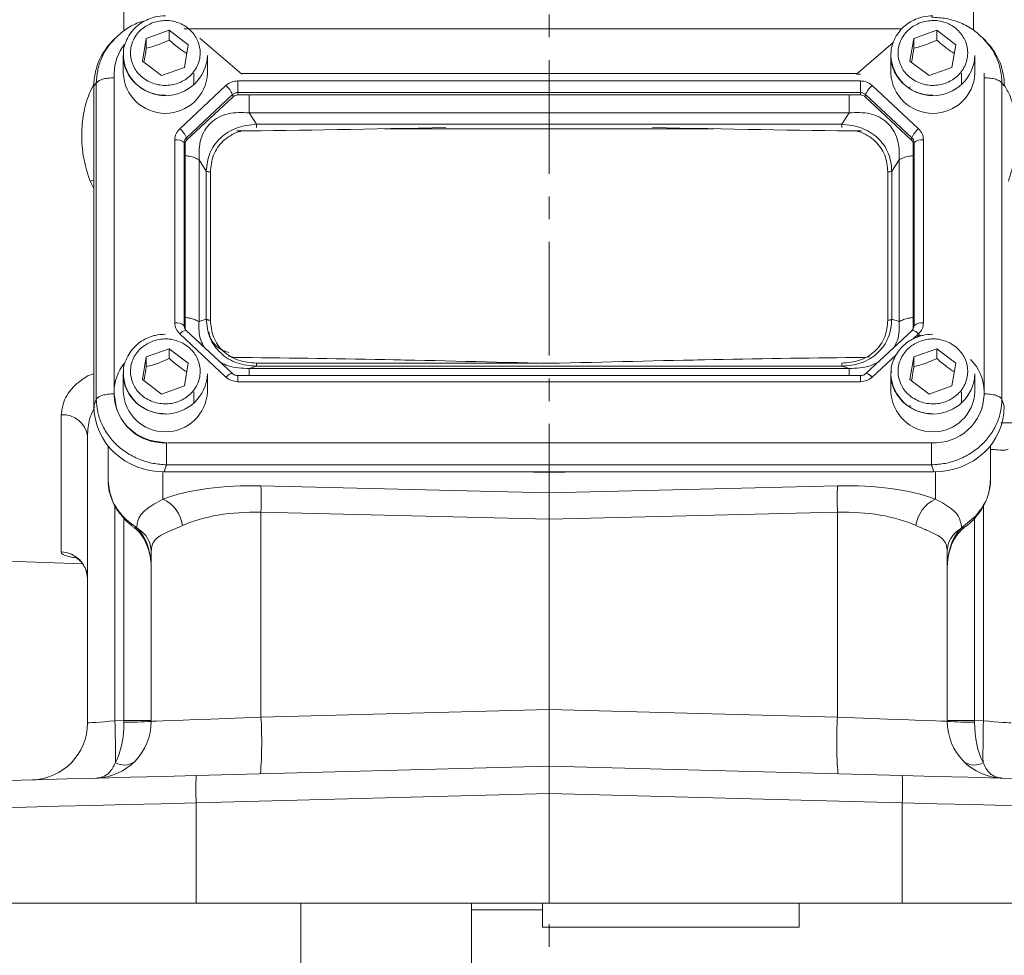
# Model space of a CAD drawing. Header units: inches. Extents: x 0.3 to 33.9, y 0.2 to 21.6.
# Tile 10 of 24: x 21 to 25.3, y 4.8 to 8.9. Entities that reach past the tile are written whole.
import ezdxf

# ---------------------------------------------------------------- set-up
doc = ezdxf.new("R2010")
doc.units = ezdxf.units.IN
doc.header["$MEASUREMENT"] = 0
doc.linetypes.add('CENTERX2', pattern=[0.8, 0.5, -0.1, 0.1, -0.1])
doc.layers.add('SLD-0', color=7, linetype='Continuous', lineweight=15)
doc.styles.add('SLDTEXTSTYLE0', font='TXT', dxfattribs={"width": 0.75})
doc.dimstyles.new('SLDDIMSTYLE0', dxfattribs={"dimtxt": 0.25, "dimasz": 0.13, "dimexe": 0, "dimexo": 0.0625, "dimgap": 0.0625, "dimtad": 0, "dimtih": 1, "dimtoh": 1, "dimrnd": 1e-09, "dimzin": 12, "dimdsep": 46, "dimtxsty": 'SLDTEXTSTYLE0', "dimsah": 1, "dimcen": 0.09, "dimadec": 0, "dimazin": 3, "dimtfac": 1, "dimtofl": 0, "dimtmove": 0, "dimatfit": 3, "dimfxl": 1, "dimfrac": 2, "dimtolj": 1, "dimtzin": 12, "dimarcsym": 0})

# ---------------------------------------------------------------- blocks, each defined once
blk = doc.blocks.new('_D_11')
at = {"layer": 'SLD-0'}
for p, q in [((23.369, 12.6045), (30.951, 12.6045)), ((30.826, 12.6045), (30.826, 9.2256)), ((30.3469, 8.8515), (30.2962, 8.8515)), ((30.2962, 8.8515), (30.2962, 8.4547)), ((31.3051, 8.8515), (31.3559, 8.8515)), ((31.3559, 8.8515), (31.3559, 8.4547)), ((30.2962, 8.4547), (30.3469, 8.4547)), ((31.3559, 8.4547), (31.3051, 8.4547)), ((30.826, 5.0249), (30.826, 8.4039)), ((26.866, 5.0249), (30.951, 5.0249))]:
    blk.add_line(p, q, dxfattribs=at)
for points in [[(30.826, 12.6045), (30.806, 12.4745), (30.846, 12.4745)], [(30.826, 5.0249), (30.846, 5.1549), (30.806, 5.1549)]]:
    blk.add_solid(points, dxfattribs=at)
at = {"layer": 'SLD-0', "char_height": 0.25, "attachment_point": 1, "style": 'SLDTEXTSTYLE0'}
for s, insert in [('7.58', (30.4012, 9.2246, -2.4475)), ('192.5', (30.4104, 8.7769, -2.4475))]:
    blk.add_mtext(s, dxfattribs=dict(at, insert=insert))

msp = doc.modelspace()

# ---------------------------------------------------------------- linework, layer by layer
at = {"color": 8, "linetype": 'Continuous', "lineweight": 15}
for p, q in [((25.1848, 10.3555), (25.1848, 8.8633)), ((21.4483, 8.8598), (21.4483, 10.1421)), ((24.8694, 8.8693), (21.7131, 8.8693)), ((21.4061, 8.651), (21.4061, 7.2817)), ((25.2308, 7.2817), (25.2308, 8.651)), ((24.0428, 8.4291), (22.5951, 8.4291)), ((21.3, 8.1995), (21.317, 8.2038)), ((21.317, 8.1665), (21.3, 8.1995)), ((24.9194, 7.5058), (24.9428, 7.5275)), ((24.9354, 7.5126), (24.9471, 7.5235)), ((24.7395, 7.3378), (24.8438, 7.4352)), ((22.0319, 7.399), (23.2697, 7.399)), ((23.2768, 7.399), (23.3611, 7.399)), ((21.9498, 7.3445), (21.9498, 7.3175)), ((24.6872, 7.3175), (24.6872, 7.3444)), ((21.6202, 6.9212), (21.6202, 6.8014)), ((23.319, 6.9183), (23.1805, 6.9211)), ((23.4574, 6.9211), (23.319, 6.9183)), ((25.0177, 6.8014), (25.0177, 6.9212)), ((21.4096, 6.7715), (21.4096, 5.8261)), ((25.2283, 5.8261), (25.2283, 6.7721)), ((21.4483, 5.8271), (21.4483, 6.7168)), ((25.1896, 6.7172), (25.1896, 5.8271))]:
    msp.add_line(p, q, dxfattribs=at)
at = {"color": 7, "linetype": 'Continuous', "lineweight": 15}
for p, q in [((21.547, 8.8268), (21.6479, 8.8629)), ((21.6479, 8.8629), (21.7318, 8.7995)), ((21.6479, 8.8629), (21.6479, 8.8199)), ((24.922, 8.8268), (25.0229, 8.8629)), ((25.0229, 8.8629), (25.1068, 8.7995)), ((25.0229, 8.8629), (25.0229, 8.8199)), ((21.4016, 8.8193), (21.3902, 8.8067)), ((21.4079, 8.8242), (21.4027, 8.8183)), ((21.5301, 8.7272), (21.547, 8.8268)), ((21.547, 8.7838), (21.547, 8.8268)), ((21.7318, 8.7995), (21.7149, 8.6999)), ((21.9676, 8.6707), (21.783, 8.8286)), ((24.8319, 8.8097), (24.6694, 8.6707)), ((24.9051, 8.7272), (24.922, 8.8268)), ((24.922, 8.7838), (24.922, 8.8268)), ((25.1068, 8.7995), (25.0899, 8.6999)), ((25.2342, 8.8183), (25.2292, 8.824)), ((25.2467, 8.8067), (25.2353, 8.8193)), ((21.446, 8.7519), (21.446, 8.6737)), ((21.816, 8.6737), (21.816, 8.7519)), ((24.821, 8.7519), (24.821, 8.6737)), ((25.191, 8.6737), (25.191, 8.7519)), ((21.6141, 8.6637), (21.5301, 8.7272)), ((24.9891, 8.6637), (24.9051, 8.7272)), ((21.406, 8.6737), (21.406, 8.6594)), ((21.406, 8.6594), (21.406, 8.6542)), ((21.7149, 8.6999), (21.6141, 8.6637)), ((21.756, 8.6245), (21.756, 8.6737)), ((24.672, 8.673), (21.9649, 8.673)), ((24.6694, 8.6707), (24.6872, 8.6707)), ((25.0899, 8.6999), (24.9891, 8.6637)), ((25.131, 8.6245), (25.131, 8.6737)), ((25.2309, 8.6542), (25.231, 8.6594)), ((25.231, 8.6594), (25.231, 8.6737)), ((21.3274, 8.6305), (21.317, 8.619)), ((21.317, 8.619), (21.317, 7.2098)), ((21.3274, 8.6305), (21.3274, 7.2406)), ((21.8975, 8.6201), (21.6942, 8.4303)), ((24.6872, 8.6403), (21.9498, 8.6403)), ((21.9498, 8.6403), (21.9498, 8.5893)), ((24.6872, 8.5893), (24.6872, 8.6403)), ((24.9428, 8.4303), (24.7395, 8.6201)), ((25.3096, 7.2406), (25.3096, 8.6305)), ((25.32, 8.619), (25.3096, 8.6305)), ((21.9267, 8.5804), (21.7234, 8.3906)), ((21.9292, 8.5707), (21.9267, 8.5804)), ((24.6872, 8.5893), (21.9498, 8.5893)), ((21.9498, 8.5893), (21.9498, 8.5786)), ((24.6872, 8.5786), (21.9498, 8.5786)), ((24.6872, 8.5786), (24.6872, 8.5893)), ((24.7077, 8.5707), (24.7102, 8.5804)), ((24.9135, 8.3906), (24.7102, 8.5804)), ((24.9045, 8.6146), (24.9048, 8.6073)), ((21.9292, 8.5707), (21.726, 8.3809)), ((24.911, 8.3809), (24.7077, 8.5707)), ((21.9999, 8.4997), (22.0319, 8.4499)), ((24.6371, 8.4997), (21.9999, 8.4997)), ((24.605, 8.4499), (24.6371, 8.4997)), ((24.605, 8.4499), (22.0319, 8.4499)), ((21.6725, 8.3815), (21.6725, 7.5763)), ((21.7139, 8.3691), (21.7139, 7.5639)), ((21.7175, 8.3618), (21.7139, 8.3691)), ((21.7175, 8.3618), (21.7175, 7.5566)), ((21.726, 8.3809), (21.7234, 8.3906)), ((24.911, 8.3809), (24.9135, 8.3906)), ((24.9195, 8.3618), (24.923, 8.3691)), ((24.9195, 7.5566), (24.9195, 8.3618)), ((24.923, 7.5639), (24.923, 8.3691)), ((24.9644, 7.5763), (24.9644, 8.3815)), ((21.779, 8.2935), (21.779, 7.5819)), ((21.8111, 8.2437), (21.779, 8.2935)), ((24.8258, 8.2437), (24.8579, 8.2935)), ((24.8579, 7.5819), (24.8579, 8.2935)), ((21.8111, 8.2437), (21.8111, 7.592)), ((21.8293, 8.2399), (21.8293, 7.5882)), ((24.8077, 7.5882), (24.8077, 8.2399)), ((24.8258, 7.592), (24.8258, 8.2437)), ((21.8111, 7.592), (21.779, 7.5819)), ((24.8258, 7.592), (24.8579, 7.5819)), ((21.7175, 7.5566), (21.7139, 7.5639)), ((21.7217, 7.5438), (21.7169, 7.5511)), ((21.9261, 7.3534), (21.7228, 7.5432)), ((24.9141, 7.5432), (24.7108, 7.3534)), ((24.92, 7.5511), (24.9152, 7.5438)), ((24.9199, 7.5508), (24.9194, 7.5499)), ((24.9195, 7.5566), (24.923, 7.5639)), ((21.6942, 7.5275), (21.8975, 7.3378)), ((21.547, 7.4264), (21.6479, 7.4625)), ((21.6479, 7.4625), (21.7318, 7.3991)), ((21.6479, 7.4625), (21.6479, 7.4195)), ((24.922, 7.4264), (25.0229, 7.4625)), ((25.0229, 7.4625), (25.1068, 7.3991)), ((25.0229, 7.4625), (25.0229, 7.4195)), ((21.5301, 7.3268), (21.547, 7.4264)), ((21.547, 7.3834), (21.547, 7.4264)), ((21.9365, 7.4245), (21.9081, 7.4293)), ((22.665, 7.4133), (22.6363, 7.4139)), ((24.0016, 7.4139), (23.973, 7.4133)), ((24.7287, 7.4275), (24.7015, 7.4245)), ((24.9051, 7.3268), (24.922, 7.4264)), ((24.922, 7.3834), (24.922, 7.4264)), ((21.7318, 7.3991), (21.7149, 7.2995)), ((22.0319, 7.3858), (21.9999, 7.3758)), ((21.9999, 7.3758), (24.6371, 7.3758)), ((22.0319, 7.3858), (24.605, 7.3858)), ((24.605, 7.3858), (24.6371, 7.3758)), ((24.822, 7.3589), (24.8253, 7.3619)), ((25.1068, 7.3991), (25.0899, 7.2995)), ((21.446, 7.3515), (21.446, 7.2734)), ((21.6141, 7.2634), (21.5301, 7.3268)), ((21.816, 7.2734), (21.816, 7.3515)), ((24.6872, 7.3445), (21.9498, 7.3445)), ((21.9498, 7.3175), (24.6872, 7.3175)), ((24.6872, 7.3444), (24.6872, 7.3445)), ((24.821, 7.3515), (24.821, 7.2734)), ((24.9891, 7.2634), (24.9051, 7.3268)), ((25.191, 7.2734), (25.191, 7.3515)), ((21.7149, 7.2995), (21.6141, 7.2634)), ((25.0899, 7.2995), (24.9891, 7.2634)), ((21.317, 7.2098), (21.3274, 7.2406)), ((21.406, 7.2734), (21.406, 7.259)), ((21.756, 7.2242), (21.756, 7.2734)), ((25.131, 7.2242), (25.131, 7.2734)), ((25.231, 7.259), (25.231, 7.2734)), ((25.32, 7.2098), (25.3096, 7.2406)), ((24.9045, 7.2142), (24.9048, 7.2069)), ((21.1732, 6.5691), (21.1732, 7.1719)), ((21.289, 5.8166), (21.289, 7.078)), ((21.379, 7.0277), (21.379, 7.0352)), ((21.379, 7.0277), (21.379, 6.8875)), ((21.6399, 7.0491), (24.997, 7.0491)), ((25.259, 7.0365), (25.259, 7.0277)), ((25.259, 6.8875), (25.259, 7.0277)), ((21.6262, 6.9211), (21.6366, 6.9519)), ((21.6366, 6.9519), (25.0003, 6.9519)), ((25.0107, 6.9211), (25.0003, 6.9519)), ((21.6262, 6.9211), (25.0107, 6.9211)), ((23.319, 6.9183), (23.319, 6.9211)), ((23.319, 6.8294), (23.319, 6.9183)), ((22.0515, 6.8598), (23.319, 6.8294)), ((23.319, 6.8294), (24.5864, 6.8598)), ((23.319, 6.8294), (23.319, 6.7128)), ((23.319, 6.7128), (22.0515, 6.7432)), ((22.0515, 6.7432), (22.0515, 5.8429)), ((24.5864, 6.7432), (23.319, 6.7128)), ((23.319, 5.876), (23.319, 6.7128)), ((24.5864, 5.8429), (24.5864, 6.7432)), ((25.1323, 6.6753), (25.194, 6.7268)), ((21.4937, 6.6756), (21.5012, 6.6702)), ((21.5057, 6.6753), (21.5109, 6.6701)), ((25.127, 6.6701), (25.1323, 6.6753)), ((19.7703, 6.5685), (21.2671, 6.5162)), ((21.569, 5.8239), (21.569, 6.5716)), ((25.069, 6.5716), (25.069, 5.8239)), ((22.0515, 5.8429), (23.319, 5.876)), ((23.319, 5.876), (24.5864, 5.8429)), ((23.319, 5.876), (23.319, 5.6262)), ((21.4096, 5.8261), (21.4483, 5.8271)), ((21.4483, 5.8271), (21.569, 5.8271)), ((25.069, 5.8271), (25.1896, 5.8271)), ((25.1896, 5.8271), (25.2283, 5.8261)), ((21.7666, 5.5855), (23.319, 5.6262)), ((23.319, 5.6262), (24.8713, 5.5855)), ((23.319, 5.5062), (23.319, 5.6262)), ((23.319, 5.5062), (21.7666, 5.4656)), ((24.8713, 5.4656), (23.319, 5.5062)), ((23.319, 5.5062), (23.319, 5.0249)), ((21.7666, 5.4656), (21.7666, 5.0249)), ((24.8713, 5.0249), (24.8713, 5.4656)), ((21.7666, 5.0249), (20.8955, 5.0249)), ((23.319, 5.0249), (21.7666, 5.0249)), ((22.2273, 5.0249), (22.2273, 4.06)), ((22.9773, 5.0249), (22.9773, 4.06)), ((23.2893, 5.0249), (23.2893, 4.9195)), ((24.8713, 5.0249), (23.319, 5.0249)), ((24.4173, 5.0249), (24.4173, 4.9195)), ((25.7424, 5.0249), (24.8713, 5.0249)), ((22.9773, 4.9949), (23.2893, 4.9949)), ((23.2893, 4.9195), (23.2893, 4.9194)), ((23.2893, 4.9194), (24.4173, 4.9194)), ((24.4173, 4.9195), (24.4173, 4.9194))]:
    msp.add_line(p, q, dxfattribs=at)
at = {"color": 7, "linetype": 'Continuous', "lineweight": 15, "flags": 128}
for points in [[(21.7228, 7.5432), (21.7221, 7.5437), (21.7218, 7.5438)], [(24.9152, 7.5438), (24.9148, 7.5437), (24.9141, 7.5432)], [(24.7108, 7.3534), (24.7116, 7.3539), (24.712, 7.3541)], [(21.289, 5.8166), (21.2913, 5.8168), (21.2981, 5.8173), (21.3091, 5.8182), (21.3241, 5.8193), (21.3423, 5.8208), (21.3631, 5.8224), (21.3858, 5.8242), (21.4096, 5.8261)], [(21.569, 5.8239), (21.5749, 5.8241), (21.5924, 5.8248), (21.6211, 5.826), (21.6604, 5.8275), (21.7093, 5.8294), (21.7667, 5.8317), (21.8312, 5.8342), (21.9012, 5.837), (21.9753, 5.8399), (22.0515, 5.8429)], [(24.5864, 5.8429), (24.6627, 5.8399), (24.7367, 5.837), (24.8068, 5.8342), (24.8713, 5.8317), (24.9286, 5.8294), (24.9775, 5.8275), (25.0168, 5.826), (25.0456, 5.8248), (25.0631, 5.8241), (25.069, 5.8239)], [(25.2283, 5.8261), (25.2521, 5.8242), (25.2748, 5.8224), (25.2957, 5.8208), (25.3139, 5.8193), (25.3288, 5.8182), (25.3399, 5.8173), (25.3467, 5.8168), (25.349, 5.8166)], [(19.9358, 5.5376), (19.9414, 5.5377), (19.9582, 5.5382), (19.9861, 5.5389), (20.0248, 5.5399), (20.0743, 5.5412), (20.1341, 5.5428), (20.2039, 5.5446), (20.2834, 5.5467), (20.372, 5.549), (20.4692, 5.5516), (20.5744, 5.5543), (20.687, 5.5573), (20.8064, 5.5604), (20.9318, 5.5637), (21.0624, 5.5671), (21.1976, 5.5706), (21.3364, 5.5743), (21.4781, 5.578), (21.6218, 5.5817), (21.7666, 5.5855)], [(24.8713, 5.5855), (25.0162, 5.5817), (25.1599, 5.578), (25.3016, 5.5743), (25.4404, 5.5706), (25.5755, 5.5671), (25.7062, 5.5637), (25.8315, 5.5604), (25.9509, 5.5573), (26.0635, 5.5543), (26.1688, 5.5516), (26.266, 5.549), (26.3546, 5.5467), (26.434, 5.5446), (26.5039, 5.5428), (26.5637, 5.5412), (26.6131, 5.5399), (26.6519, 5.5389), (26.6797, 5.5382), (26.6965, 5.5377), (26.7021, 5.5376)], [(21.7666, 5.4656), (21.6125, 5.4618), (21.4596, 5.458), (21.3089, 5.4543), (21.1612, 5.4507), (21.0175, 5.4471), (20.8785, 5.4437), (20.7451, 5.4404), (20.6181, 5.4373), (20.4983, 5.4344), (20.3864, 5.4316), (20.283, 5.4291), (20.1887, 5.4267), (20.1042, 5.4247), (20.0299, 5.4228), (19.9662, 5.4213), (19.9136, 5.42), (19.8724, 5.419), (19.8428, 5.4182), (19.8249, 5.4178), (19.819, 5.4176)], [(26.819, 5.4176), (26.813, 5.4178), (26.7952, 5.4182), (26.7655, 5.419), (26.7243, 5.42), (26.6717, 5.4213), (26.6081, 5.4228), (26.5338, 5.4247), (26.4492, 5.4267), (26.355, 5.4291), (26.2516, 5.4316), (26.1396, 5.4344), (26.0198, 5.4373), (25.8928, 5.4404), (25.7595, 5.4437), (25.6205, 5.4471), (25.4767, 5.4507), (25.329, 5.4543), (25.1783, 5.458), (25.0254, 5.4618), (24.8713, 5.4656)]]:
    msp.add_lwpolyline(points, dxfattribs=at)
at = {"color": 8, "linetype": 'Continuous', "lineweight": 15, "flags": 128}
for points in [[(24.9471, 7.5235), (24.9503, 7.5204), (24.952, 7.5187)], [(21.8975, 7.3378), (21.9026, 7.3423), (21.9076, 7.3463), (21.9123, 7.3496), (21.9166, 7.3521), (21.9202, 7.3536), (21.9232, 7.3542), (21.9254, 7.3539), (21.9261, 7.3534)], [(21.444, 6.7268), (21.4418, 6.7245), (21.4417, 6.7241)], [(25.194, 6.7268), (25.1961, 6.7245), (25.1963, 6.7241)], [(21.5057, 6.6753), (21.4988, 6.6743), (21.4939, 6.676)], [(25.1323, 6.6753), (25.1391, 6.6743), (25.1441, 6.676)]]:
    msp.add_lwpolyline(points, dxfattribs=at)
at = {"color": 7, "linetype": 'Continuous', "lineweight": 15}
for centre, radius, start, end in [((21.6071, 8.673), 0.2011, 140.6862, 179.7882), ((21.631, 8.7606), 0.1852, 182.7192, 357.2808), ((25.006, 8.7606), 0.1852, 182.7192, 357.2808), ((21.631, 8.6825), 0.1852, 182.7192, 357.2808), ((25.006, 8.6825), 0.1852, 182.7192, 357.2808), ((21.8269, 8.5375), 0.1086, 23.2246, 49.4758), ((24.8101, 8.5375), 0.1086, 130.5235, 156.7761), ((21.9496, 8.5555), 0.0338, 89.695, 132.5881), ((21.9496, 8.5486), 0.0301, 89.6951, 132.5887), ((24.6874, 8.5555), 0.0338, 47.4123, 90.3048), ((24.6873, 8.5486), 0.0301, 47.4109, 90.3053), ((21.6236, 8.3477), 0.1086, 23.2235, 49.4763), ((25.0133, 8.3477), 0.1086, 130.524, 156.776), ((21.6796, 8.33), 0.052, 48.7377, 97.7897), ((21.7433, 8.3689), 0.0294, 132.5245, 179.6234), ((21.7437, 8.3616), 0.0262, 132.5248, 179.6231), ((24.8933, 8.3616), 0.0262, 0.378, 47.4741), ((24.8936, 8.3689), 0.0294, 0.3767, 47.4761), ((24.9574, 8.33), 0.052, 82.2101, 131.2626), ((21.6796, 7.5248), 0.052, 48.7363, 97.7911), ((24.9574, 7.5248), 0.052, 82.2088, 131.264), ((21.743, 7.5567), 0.0255, 180.0446, 202.1167), ((24.894, 7.5567), 0.0255, 338.3655, 359.9541), ((25.0291, 7.2725), 0.2019, 0.2331, 44.9948), ((21.6067, 7.2727), 0.2008, 141.2996, 179.8147), ((21.631, 7.3603), 0.1852, 182.7193, 357.2807), ((25.006, 7.3603), 0.1852, 182.7192, 357.2808), ((21.624, 7.2669), 0.2182, 182.0658, 273.2964), ((21.631, 7.2822), 0.1852, 182.7192, 357.2808), ((25.006, 7.2822), 0.1852, 182.7192, 357.2808), ((25.0129, 7.2669), 0.2182, 266.7037, 357.9341), ((21.1815, 7.0639), 0.1084, 7.4985, 94.4384), ((20.3214, 6.8015), 1.7311, 358.0696, 1.9304), ((26.3165, 6.8015), 1.7311, 178.0696, 181.9304), ((21.5578, 6.6651), 0.15, 7.5633, 65.4087), ((25.0801, 6.6651), 0.15, 114.5913, 172.4367), ((21.4538, 6.5701), 0.1152, 0.7254, 60.2801), ((25.1841, 6.5701), 0.1152, 119.72, 179.2744), ((21.17, 6.4502), 0.1189, 0.4589, 88.4953), ((21.039, 5.8166), 0.25, 271.5, 0), ((21.319, 5.8239), 0.25, 271.5, 0), ((16.2045, 5.6776), 5.2072, 359.617, 1.6337), ((21.4778, 7.0009), 1.1805, 268.572, 274.4279), ((20.2579, 5.7335), 1.7969, 355.5124, 3.4878), ((26.38, 5.7335), 1.7969, 176.5122, 184.4876), ((25.319, 5.8239), 0.25, 180, 268.5), ((25.1601, 7.0009), 1.1805, 265.5721, 271.4279), ((30.433, 5.6776), 5.2068, 178.3662, 180.3831), ((21.451, 5.705), 0.0736, 237.6853, 305.3145), ((25.187, 5.705), 0.0736, 234.6855, 302.3147), ((22.9132, 5.5256), 1.1482, 177.0056, 182.9944), ((23.7247, 5.5256), 1.1482, 357.0056, 2.9944)]:
    msp.add_arc(centre, radius, start, end, dxfattribs=at)
at = {"color": 8, "linetype": 'Continuous', "lineweight": 15}
for centre, radius, start, end in [((21.7309, 7.4967), 0.048, 100.9301, 139.963), ((21.7427, 7.564), 0.0288, 180.0855, 208.2835), ((24.9099, 7.5035), 0.0406, 36.1823, 82.5133), ((24.8942, 7.564), 0.0288, 332.7532, 359.9022), ((24.7022, 7.3062), 0.0488, 40.2314, 78.4371), ((21.5067, 6.6822), 0.0128, 233.3198, 289.2329), ((25.1312, 6.6822), 0.0127, 250.7343, 306.6136)]:
    msp.add_arc(centre, radius, start, end, dxfattribs=at)
at = {"color": 7, "linetype": 'Continuous', "lineweight": 15}
for centre, major_axis, ratio, start_param, end_param in [((21.6358, 8.6101), (0.313, -0.0656), 0.927683, 2.642019, 3.333612), ((25.0011, 8.6101), (0.313, 0.0656), 0.927683, 6.091166, 6.782759), ((23.8938, 8.5759), (3.4384, 0.1121), 0.032567, 4.108742, 4.407208), ((22.7441, 8.5759), (3.4384, -0.1121), 0.032567, 5.01757, 5.315642), ((23.8938, 7.2686), (3.4384, -0.1121), 0.032567, 1.739821, 2.177444), ((22.7441, 7.2686), (3.4384, 0.1121), 0.032567, 0.964148, 1.401772), ((21.6358, 7.2188), (0.313, 0.0656), 0.927683, 2.949574, 4.490212), ((25.0011, 7.2188), (0.313, -0.0656), 0.927683, 4.934566, 6.475204), ((22.0733, 6.6192), (0.6249, -0.0274), 0.383235, 1.622509, 2.398549), ((24.5646, 6.6192), (0.6249, 0.0274), 0.383235, 0.743044, 1.519084), ((22.069, 6.5026), (0.4998, -0.0303), 0.478472, 1.634733, 2.410774), ((24.569, 6.5026), (0.4998, 0.0303), 0.478472, 0.730819, 1.506859), ((21.444, 6.4974), (0, 0.2045), 0.611254, 4.712389, 5.718047), ((25.194, 6.4974), (0, 0.2045), 0.611254, 0.565139, 1.570796), ((21.319, 5.8239), (-0.0065, 0.2499), 0.517444, 3.888295, 4.686209), ((21.444, 5.8272), (-0.0033, 0.25), 0.017441, 4.686437, 4.711704), ((25.319, 5.8239), (0.0065, 0.2499), 0.517444, 1.596976, 2.39489), ((25.194, 5.8272), (0.0033, 0.25), 0.017441, 1.571481, 1.596748)]:
    msp.add_ellipse(centre, major_axis=major_axis, ratio=ratio, start_param=start_param, end_param=end_param, dxfattribs=at)
for points, knots in [([(21.631, 8.9267), (21.6159, 8.9257), (21.5947, 8.9244), (21.5648, 8.9156), (21.5405, 8.9053), (21.5139, 8.8885), (21.4895, 8.8661), (21.4685, 8.8381), (21.4539, 8.8051), (21.4465, 8.7803), (21.4468, 8.767), (21.4468, 8.7664)], [0, 0, 0, 0, 0.165168, 0.231382, 0.341406, 0.456194, 0.580102, 0.71086, 0.84814, 0.992252, 1, 1, 1, 1]), ([(25.006, 8.9267), (24.9909, 8.9257), (24.9697, 8.9244), (24.9398, 8.9156), (24.9155, 8.9053), (24.8889, 8.8885), (24.8645, 8.8661), (24.8435, 8.8381), (24.8289, 8.8051), (24.8215, 8.7803), (24.8218, 8.767), (24.8218, 8.7664)], [0, 0, 0, 0, 0.1651674, 0.2313826, 0.3414052, 0.4561938, 0.5801021, 0.7108594, 0.8481401, 0.9922524, 1, 1, 1, 1]), ([(25.2355, 8.819), (25.2195, 8.8345), (25.1874, 8.8655), (25.1281, 8.8971), (25.0649, 8.917), (25.0216, 8.9193), (25.0003, 8.9204)], [0, 0, 0, 0, 0.256761, 0.510731, 0.759485, 1, 1, 1, 1]), ([(21.5414, 8.9048), (21.5294, 8.9014), (21.4966, 8.892), (21.4479, 8.8636), (21.417, 8.834), (21.4016, 8.8192)], [0, 0, 0, 0, 0.221793, 0.611276, 1, 1, 1, 1]), ([(21.5761, 8.8967), (21.5948, 8.9013), (21.6236, 8.9085), (21.6637, 8.9038), (21.6936, 8.8948), (21.721, 8.8801), (21.751, 8.8552), (21.7773, 8.8158), (21.786, 8.77), (21.7815, 8.7328), (21.7717, 8.7048), (21.756, 8.6793), (21.7294, 8.6513), (21.6871, 8.6268), (21.6382, 8.6186), (21.5983, 8.6228), (21.5683, 8.6319), (21.541, 8.6466), (21.5109, 8.6715), (21.4847, 8.7109), (21.4759, 8.7566), (21.4804, 8.7939), (21.4902, 8.8219), (21.506, 8.8473), (21.5324, 8.8758), (21.5589, 8.8885), (21.5761, 8.8967)], [0, 0, 0, 0, 0.059864, 0.09209, 0.125, 0.15791, 0.190136, 0.25, 0.309864, 0.34209, 0.375, 0.40791, 0.440136, 0.5, 0.559864, 0.59209, 0.625, 0.65791, 0.690136, 0.75, 0.809864, 0.84209, 0.875, 0.90791, 0.940136, 1, 1, 1, 1]), ([(24.9511, 8.8967), (24.9698, 8.9013), (24.9986, 8.9085), (25.0387, 8.9038), (25.0686, 8.8948), (25.096, 8.8801), (25.126, 8.8552), (25.1523, 8.8158), (25.161, 8.77), (25.1565, 8.7328), (25.1467, 8.7048), (25.131, 8.6793), (25.1044, 8.6513), (25.0621, 8.6268), (25.0132, 8.6186), (24.9733, 8.6228), (24.9433, 8.6319), (24.916, 8.6466), (24.8859, 8.6715), (24.8597, 8.7109), (24.8509, 8.7566), (24.8554, 8.7939), (24.8652, 8.8219), (24.881, 8.8473), (24.9074, 8.8758), (24.9339, 8.8885), (24.9511, 8.8967)], [0, 0, 0, 0, 0.059864, 0.09209, 0.125, 0.15791, 0.190136, 0.25, 0.309864, 0.34209, 0.375, 0.40791, 0.440136, 0.5, 0.559864, 0.59209, 0.625, 0.65791, 0.690136, 0.75, 0.809864, 0.84209, 0.875, 0.90791, 0.940136, 1, 1, 1, 1]), ([(21.547, 8.7838), (21.5651, 8.7887), (21.5987, 8.7978), (21.6323, 8.8129), (21.6479, 8.8199)], [0, 0, 0, 0, 0.534747, 1, 1, 1, 1]), ([(21.6479, 8.8199), (21.6629, 8.807), (21.6887, 8.7846), (21.7144, 8.7679), (21.7253, 8.7609)], [0, 0, 0, 0, 0.580035, 1, 1, 1, 1]), ([(24.922, 8.7838), (24.9401, 8.7887), (24.9737, 8.7978), (25.0073, 8.8129), (25.0229, 8.8199)], [0, 0, 0, 0, 0.534747, 1, 1, 1, 1]), ([(25.0229, 8.8199), (25.0379, 8.807), (25.0637, 8.7846), (25.0894, 8.7679), (25.1003, 8.7609)], [0, 0, 0, 0, 0.580035, 1, 1, 1, 1]), ([(21.4468, 8.7664), (21.4465, 8.7537), (21.4457, 8.7269), (21.4569, 8.6884), (21.4763, 8.6534), (21.5017, 8.625), (21.5301, 8.6041), (21.5578, 8.5906), (21.5847, 8.582), (21.6087, 8.5776), (21.6248, 8.5772), (21.631, 8.577)], [0, 0, 0, 0, 0.129904, 0.275853, 0.40735, 0.536555, 0.659362, 0.759748, 0.841553, 0.939113, 1, 1, 1, 1]), ([(21.5369, 8.7221), (21.5377, 8.7262), (21.5411, 8.7447), (21.5444, 8.7667), (21.547, 8.7838)], [0, 0, 0, 0, 0.221925, 1, 1, 1, 1]), ([(24.8218, 8.7664), (24.8215, 8.7537), (24.8207, 8.7269), (24.8319, 8.6884), (24.8513, 8.6534), (24.8767, 8.625), (24.9051, 8.6041), (24.9328, 8.5906), (24.9597, 8.582), (24.9837, 8.5776), (24.9998, 8.5772), (25.006, 8.577)], [0, 0, 0, 0, 0.1299041, 0.275853, 0.4073506, 0.5365553, 0.6593627, 0.759748, 0.8415535, 0.9391133, 1, 1, 1, 1]), ([(24.9119, 8.7221), (24.9127, 8.7262), (24.9161, 8.7447), (24.9194, 8.7667), (24.922, 8.7838)], [0, 0, 0, 0, 0.221925, 1, 1, 1, 1]), ([(21.406, 8.6542), (21.3967, 8.6538), (21.3781, 8.6531), (21.3537, 8.6478), (21.335, 8.6401), (21.3299, 8.6337), (21.3274, 8.6305)], [0, 0, 0, 0, 0.2499998, 0.4999989, 0.7500005, 1, 1, 1, 1]), ([(21.8975, 8.6201), (21.9051, 8.6259), (21.9204, 8.6375), (21.94, 8.6394), (21.9498, 8.6403)], [0, 0, 0, 0, 0.500001, 1, 1, 1, 1]), ([(24.6872, 8.6403), (24.697, 8.6394), (24.7166, 8.6375), (24.7318, 8.6259), (24.7395, 8.6201)], [0, 0, 0, 0, 0.5, 1, 1, 1, 1]), ([(25.3096, 8.6305), (25.307, 8.6337), (25.3019, 8.6401), (25.2832, 8.6478), (25.2588, 8.6531), (25.2402, 8.6538), (25.2309, 8.6542)], [0, 0, 0, 0, 0.249999, 0.500001, 0.750001, 1, 1, 1, 1]), ([(21.9999, 8.4997), (21.9684, 8.5013), (21.9218, 8.5037), (21.8654, 8.4824), (21.8302, 8.4578), (21.8033, 8.4245), (21.7788, 8.3702), (21.779, 8.3244), (21.779, 8.2935)], [0, 0, 0, 0, 0.257397, 0.381602, 0.5, 0.618394, 0.742603, 1, 1, 1, 1]), ([(24.8579, 8.2935), (24.858, 8.3244), (24.8581, 8.3702), (24.8336, 8.4245), (24.8068, 8.4578), (24.7715, 8.4824), (24.7151, 8.5037), (24.6685, 8.5013), (24.6371, 8.4997)], [0, 0, 0, 0, 0.257397, 0.381603, 0.5, 0.618394, 0.742603, 1, 1, 1, 1]), ([(22.0319, 8.4499), (22.0029, 8.4467), (21.9592, 8.4419), (21.9073, 8.4164), (21.8732, 8.3908), (21.8459, 8.3591), (21.8188, 8.3109), (21.8142, 8.2705), (21.8111, 8.2437)], [0, 0, 0, 0, 0.248977, 0.376059, 0.5, 0.623945, 0.751022, 1, 1, 1, 1]), ([(24.8258, 8.2437), (24.8228, 8.2705), (24.8181, 8.3109), (24.791, 8.3591), (24.7637, 8.3908), (24.7296, 8.4164), (24.6778, 8.4419), (24.634, 8.4467), (24.605, 8.4499)], [0, 0, 0, 0, 0.248978, 0.376059, 0.5, 0.623945, 0.751023, 1, 1, 1, 1]), ([(21.6725, 8.3815), (21.6735, 8.3906), (21.6756, 8.4089), (21.688, 8.4232), (21.6942, 8.4303)], [0, 0, 0, 0, 0.499998, 1, 1, 1, 1]), ([(24.9428, 8.4303), (24.949, 8.4232), (24.9614, 8.4089), (24.9634, 8.3906), (24.9644, 8.3815)], [0, 0, 0, 0, 0.500002, 1, 1, 1, 1]), ([(21.8293, 8.2399), (21.8274, 8.24), (21.8238, 8.2401), (21.8187, 8.2409), (21.8142, 8.2421), (21.8121, 8.2431), (21.8111, 8.2437)], [0, 0, 0, 0, 0.249993, 0.500003, 0.750004, 1, 1, 1, 1]), ([(24.8077, 8.2399), (24.8095, 8.24), (24.8132, 8.2401), (24.8183, 8.2409), (24.8227, 8.2421), (24.8248, 8.2431), (24.8258, 8.2437)], [0, 0, 0, 0, 0.249999, 0.500001, 0.750001, 1, 1, 1, 1]), ([(21.8111, 7.592), (21.8142, 7.5646), (21.8188, 7.5234), (21.8459, 7.4747), (21.8732, 7.4428), (21.9073, 7.4174), (21.9592, 7.3923), (22.0029, 7.3884), (22.0319, 7.3858)], [0, 0, 0, 0, 0.248977, 0.376059, 0.5, 0.623946, 0.751023, 1, 1, 1, 1]), ([(21.8293, 7.5882), (21.8274, 7.5883), (21.8238, 7.5884), (21.8187, 7.5891), (21.8142, 7.5903), (21.8121, 7.5914), (21.8111, 7.592)], [0, 0, 0, 0, 0.249993, 0.500003, 0.750004, 1, 1, 1, 1]), ([(21.8293, 7.5882), (21.8317, 7.5631), (21.8353, 7.5252), (21.8597, 7.4802), (21.8848, 7.4509), (21.9162, 7.4274), (21.9645, 7.4046), (22.005, 7.4013), (22.0319, 7.399)], [0, 0, 0, 0, 0.250062, 0.376147, 0.5, 0.62379, 0.749938, 1, 1, 1, 1]), ([(24.605, 7.3858), (24.634, 7.3884), (24.6778, 7.3923), (24.7296, 7.4174), (24.7637, 7.4428), (24.791, 7.4747), (24.8181, 7.5234), (24.8228, 7.5646), (24.8258, 7.592)], [0, 0, 0, 0, 0.248978, 0.376059, 0.5, 0.623945, 0.751023, 1, 1, 1, 1]), ([(24.605, 7.399), (24.6319, 7.4013), (24.6725, 7.4046), (24.7207, 7.4274), (24.7521, 7.4509), (24.7772, 7.4802), (24.8016, 7.5252), (24.8053, 7.5631), (24.8077, 7.5882)], [0, 0, 0, 0, 0.250062, 0.376147, 0.5, 0.62379, 0.749938, 1, 1, 1, 1]), ([(24.8077, 7.5882), (24.8095, 7.5883), (24.8132, 7.5884), (24.8183, 7.5891), (24.8227, 7.5903), (24.8248, 7.5914), (24.8258, 7.592)], [0, 0, 0, 0, 0.249999, 0.500001, 0.750001, 1, 1, 1, 1]), ([(21.6942, 7.5275), (21.688, 7.5347), (21.6756, 7.5489), (21.6735, 7.5672), (21.6725, 7.5763)], [0, 0, 0, 0, 0.5000001, 1, 1, 1, 1]), ([(21.9105, 7.4457), (21.9032, 7.448), (21.8866, 7.453), (21.8668, 7.4646), (21.8494, 7.479), (21.8351, 7.4976), (21.8256, 7.5157), (21.8235, 7.5303), (21.8227, 7.5355)], [0, 0, 0, 0, 0.110782, 0.251731, 0.415373, 0.609683, 0.8643, 1, 1, 1, 1]), ([(24.9644, 7.5763), (24.9634, 7.5672), (24.9614, 7.5489), (24.949, 7.5347), (24.9428, 7.5275)], [0, 0, 0, 0, 0.5, 1, 1, 1, 1]), ([(21.631, 7.5263), (21.6159, 7.5254), (21.5947, 7.524), (21.5648, 7.5153), (21.5405, 7.505), (21.5139, 7.4881), (21.4895, 7.4657), (21.4685, 7.4378), (21.4539, 7.4047), (21.4465, 7.3799), (21.4468, 7.3667), (21.4468, 7.366)], [0, 0, 0, 0, 0.165168, 0.231382, 0.341406, 0.456194, 0.580103, 0.71086, 0.848141, 0.992253, 1, 1, 1, 1]), ([(21.5761, 7.4963), (21.5948, 7.501), (21.6236, 7.5081), (21.6637, 7.5034), (21.6936, 7.4944), (21.721, 7.4797), (21.751, 7.4548), (21.7773, 7.4154), (21.786, 7.3697), (21.7815, 7.3324), (21.7717, 7.3044), (21.756, 7.2789), (21.7294, 7.2509), (21.6871, 7.2264), (21.6382, 7.2182), (21.5983, 7.2224), (21.5683, 7.2315), (21.541, 7.2462), (21.5109, 7.2711), (21.4847, 7.3105), (21.4759, 7.3563), (21.4804, 7.3935), (21.4902, 7.4215), (21.506, 7.4469), (21.5324, 7.4754), (21.5589, 7.4881), (21.5761, 7.4963)], [0, 0, 0, 0, 0.059864, 0.09209, 0.125, 0.15791, 0.190136, 0.25, 0.309864, 0.34209, 0.375, 0.40791, 0.440136, 0.5, 0.559864, 0.59209, 0.625, 0.65791, 0.690136, 0.75, 0.809864, 0.84209, 0.875, 0.90791, 0.940136, 1, 1, 1, 1]), ([(25.006, 7.5263), (24.9909, 7.5254), (24.9697, 7.524), (24.9398, 7.5153), (24.9155, 7.505), (24.8889, 7.4881), (24.8645, 7.4657), (24.8435, 7.4378), (24.8289, 7.4047), (24.8215, 7.3799), (24.8218, 7.3667), (24.8218, 7.366)], [0, 0, 0, 0, 0.165167, 0.231383, 0.341406, 0.456194, 0.580102, 0.71086, 0.848141, 0.992253, 1, 1, 1, 1]), ([(24.9511, 7.4963), (24.9698, 7.501), (24.9986, 7.5081), (25.0387, 7.5034), (25.0686, 7.4944), (25.096, 7.4797), (25.126, 7.4548), (25.1523, 7.4154), (25.161, 7.3697), (25.1565, 7.3324), (25.1467, 7.3044), (25.131, 7.2789), (25.1044, 7.2509), (25.0621, 7.2264), (25.0132, 7.2182), (24.9733, 7.2224), (24.9433, 7.2315), (24.916, 7.2462), (24.8859, 7.2711), (24.8597, 7.3105), (24.8509, 7.3563), (24.8554, 7.3935), (24.8652, 7.4215), (24.881, 7.4469), (24.9074, 7.4754), (24.9339, 7.4881), (24.9511, 7.4963)], [0, 0, 0, 0, 0.059864, 0.09209, 0.125, 0.15791, 0.190136, 0.25, 0.309864, 0.34209, 0.375, 0.40791, 0.440136, 0.5, 0.559864, 0.59209, 0.625, 0.65791, 0.690136, 0.75, 0.809864, 0.84209, 0.875, 0.90791, 0.940136, 1, 1, 1, 1]), ([(21.547, 7.3834), (21.5651, 7.3883), (21.5987, 7.3974), (21.6323, 7.4125), (21.6479, 7.4195)], [0, 0, 0, 0, 0.534747, 1, 1, 1, 1]), ([(21.6479, 7.4195), (21.6629, 7.4066), (21.6887, 7.3843), (21.7144, 7.3675), (21.7253, 7.3605)], [0, 0, 0, 0, 0.580034, 1, 1, 1, 1]), ([(24.922, 7.3834), (24.9401, 7.3883), (24.9737, 7.3974), (25.0073, 7.4125), (25.0229, 7.4195)], [0, 0, 0, 0, 0.534747, 1, 1, 1, 1]), ([(25.0229, 7.4195), (25.0379, 7.4066), (25.0637, 7.3843), (25.0894, 7.3675), (25.1003, 7.3605)], [0, 0, 0, 0, 0.580034, 1, 1, 1, 1]), ([(21.4468, 7.366), (21.4465, 7.3534), (21.4457, 7.3266), (21.4569, 7.288), (21.4763, 7.2531), (21.5017, 7.2246), (21.5301, 7.2037), (21.5578, 7.1902), (21.5847, 7.1816), (21.6087, 7.1773), (21.6248, 7.1768), (21.631, 7.1767)], [0, 0, 0, 0, 0.129904, 0.275853, 0.407351, 0.536556, 0.659363, 0.759748, 0.841553, 0.939113, 1, 1, 1, 1]), ([(21.5369, 7.3217), (21.5377, 7.3258), (21.5411, 7.3443), (21.5444, 7.3663), (21.547, 7.3834)], [0, 0, 0, 0, 0.221925, 1, 1, 1, 1]), ([(22.0319, 7.399), (22.0319, 7.3973), (22.0319, 7.394), (22.0319, 7.3901), (22.0319, 7.3871), (22.0319, 7.3862), (22.0319, 7.3858)], [0, 0, 0, 0, 0.250002, 0.500002, 0.750016, 1, 1, 1, 1]), ([(24.605, 7.399), (24.605, 7.3973), (24.605, 7.394), (24.605, 7.3901), (24.605, 7.3871), (24.605, 7.3862), (24.605, 7.3858)], [0, 0, 0, 0, 0.250002, 0.500002, 0.750016, 1, 1, 1, 1]), ([(24.8218, 7.366), (24.8215, 7.3534), (24.8207, 7.3266), (24.8319, 7.288), (24.8513, 7.2531), (24.8767, 7.2246), (24.9051, 7.2037), (24.9328, 7.1902), (24.9597, 7.1816), (24.9837, 7.1773), (24.9998, 7.1768), (25.006, 7.1767)], [0, 0, 0, 0, 0.129904, 0.275853, 0.407351, 0.536556, 0.659363, 0.759748, 0.841554, 0.939113, 1, 1, 1, 1]), ([(24.9119, 7.3217), (24.9127, 7.3258), (24.9161, 7.3443), (24.9194, 7.3663), (24.922, 7.3834)], [0, 0, 0, 0, 0.221925, 1, 1, 1, 1]), ([(21.9498, 7.3175), (21.94, 7.3185), (21.9204, 7.3204), (21.9051, 7.332), (21.8975, 7.3378)], [0, 0, 0, 0, 0.5, 1, 1, 1, 1]), ([(21.9498, 7.3445), (21.946, 7.3448), (21.9408, 7.3452), (21.9339, 7.348), (21.9293, 7.3504), (21.927, 7.3528), (21.9262, 7.3536)], [0, 0, 0, 0, 0.401119, 0.567801, 0.84653, 1, 1, 1, 1]), ([(24.712, 7.3541), (24.7103, 7.3526), (24.7069, 7.3498), (24.7008, 7.3468), (24.6942, 7.3448), (24.6895, 7.3445), (24.6872, 7.3444)], [0, 0, 0, 0, 0.247949, 0.497239, 0.747911, 1, 1, 1, 1]), ([(24.7395, 7.3378), (24.7318, 7.332), (24.7166, 7.3204), (24.697, 7.3185), (24.6872, 7.3175)], [0, 0, 0, 0, 0.499999, 1, 1, 1, 1]), ([(21.3274, 7.2406), (21.3299, 7.2438), (21.335, 7.2503), (21.3537, 7.258), (21.3781, 7.2633), (21.3967, 7.2639), (21.406, 7.2643)], [0, 0, 0, 0, 0.250001, 0.499999, 0.749999, 1, 1, 1, 1]), ([(21.3274, 7.2406), (21.3286, 7.2223), (21.331, 7.1865), (21.3457, 7.1425), (21.3624, 7.1087), (21.3837, 7.0752), (21.4169, 7.0374), (21.4657, 7.0001), (21.52, 6.9733), (21.5778, 6.9562), (21.6167, 6.9533), (21.6366, 6.9519)], [0, 0, 0, 0, 0.123096, 0.24092, 0.306486, 0.371549, 0.500085, 0.628624, 0.75908, 0.876905, 1, 1, 1, 1]), ([(21.408, 7.2552), (21.4107, 7.2311), (21.4152, 7.1924), (21.4425, 7.145), (21.472, 7.1106), (21.5088, 7.083), (21.5626, 7.0563), (21.6074, 7.052), (21.6366, 7.0491)], [0, 0, 0, 0, 0.219462, 0.351506, 0.485911, 0.620316, 0.752359, 1, 1, 1, 1]), ([(25.0003, 6.9519), (25.0202, 6.9533), (25.0592, 6.9561), (25.1069, 6.9704), (25.1434, 6.9863), (25.1795, 7.0064), (25.2201, 7.0374), (25.26, 7.0829), (25.2882, 7.1332), (25.3059, 7.1865), (25.3083, 7.2223), (25.3096, 7.2406)], [0, 0, 0, 0, 0.1230964, 0.2409199, 0.3064864, 0.3715495, 0.5000852, 0.6286246, 0.7590803, 0.8769058, 1, 1, 1, 1]), ([(25.2309, 7.2643), (25.2402, 7.2639), (25.2588, 7.2633), (25.2832, 7.258), (25.3019, 7.2503), (25.307, 7.2438), (25.3096, 7.2406)], [0, 0, 0, 0, 0.25, 0.500001, 0.7499994, 1, 1, 1, 1]), ([(21.6366, 7.049), (21.6366, 7.04), (21.6366, 7.0219), (21.6366, 6.9939), (21.6366, 6.9687), (21.6366, 6.9575), (21.6366, 6.9519)], [0, 0, 0, 0, 0.25, 0.499999, 0.75, 1, 1, 1, 1]), ([(25.0003, 6.9519), (25.0003, 6.9575), (25.0003, 6.9687), (25.0003, 6.9939), (25.0003, 7.0219), (25.0003, 7.04), (25.0003, 7.049)], [0, 0, 0, 0, 0.25, 0.500001, 0.75, 1, 1, 1, 1]), ([(21.379, 6.8875), (21.3816, 6.8621), (21.3867, 6.8115), (21.417, 6.7581), (21.4391, 6.7324), (21.444, 6.7268)], [0, 0, 0, 0, 0.440118, 0.8775, 1, 1, 1, 1]), ([(21.38, 6.8844), (21.3798, 6.8796), (21.3788, 6.8591), (21.3867, 6.8228), (21.4038, 6.7785), (21.4233, 6.7453), (21.4382, 6.7291), (21.4424, 6.7246)], [0, 0, 0, 0, 0.08321, 0.353257, 0.627655, 0.896431, 1, 1, 1, 1]), ([(25.194, 6.7268), (25.2069, 6.7431), (25.2358, 6.7797), (25.2561, 6.8364), (25.2582, 6.8742), (25.259, 6.8875)], [0, 0, 0, 0, 0.342388, 0.768147, 1, 1, 1, 1]), ([(25.1955, 6.7247), (25.201, 6.7308), (25.217, 6.7488), (25.2375, 6.785), (25.2535, 6.8319), (25.2604, 6.8672), (25.2587, 6.8851), (25.2586, 6.8863)], [0, 0, 0, 0, 0.137998, 0.402312, 0.691544, 0.979982, 1, 1, 1, 1]), ([(21.5057, 6.6753), (21.5064, 6.6843), (21.508, 6.7051), (21.5212, 6.7322), (21.5456, 6.7564), (21.5784, 6.7779), (21.6062, 6.7936), (21.6202, 6.8014)], [0, 0, 0, 0, 0.1716433, 0.3962961, 0.6242609, 0.8108664, 1, 1, 1, 1]), ([(25.0177, 6.8014), (25.0313, 6.7938), (25.0603, 6.7775), (25.0926, 6.7561), (25.1242, 6.7257), (25.1291, 6.6953), (25.1323, 6.6753)], [0, 0, 0, 0, 0.18345, 0.390895, 0.601313, 1, 1, 1, 1]), ([(21.4422, 6.7246), (21.4446, 6.7215), (21.4563, 6.706), (21.4747, 6.6902), (21.4905, 6.6787), (21.494, 6.6762)], [0, 0, 0, 0, 0.165081, 0.815901, 1, 1, 1, 1]), ([(21.444, 6.7268), (21.4451, 6.7256), (21.4631, 6.706), (21.485, 6.6902), (21.5057, 6.6753)], [0, 0, 0, 0, 0.061955, 1, 1, 1, 1]), ([(25.1439, 6.6763), (25.1482, 6.6794), (25.1659, 6.6924), (25.1844, 6.7083), (25.1953, 6.7232), (25.1961, 6.7244)], [0, 0, 0, 0, 0.2242571, 0.9399129, 1, 1, 1, 1]), ([(21.4991, 6.6719), (21.5025, 6.6689), (21.5166, 6.6566), (21.5369, 6.6289), (21.5562, 6.5864), (21.5672, 6.5413), (21.5684, 6.5108), (21.569, 6.4974)], [0, 0, 0, 0, 0.0688823, 0.2819393, 0.5252448, 0.7910257, 1, 1, 1, 1]), ([(21.7065, 6.6848), (21.6904, 6.6778), (21.6579, 6.6637), (21.6183, 6.6469), (21.5882, 6.6273), (21.5715, 6.6029), (21.5697, 6.5812), (21.569, 6.5716)], [0, 0, 0, 0, 0.191641, 0.387773, 0.602568, 0.823877, 1, 1, 1, 1]), ([(25.069, 6.5716), (25.068, 6.5821), (25.0661, 6.6034), (25.0495, 6.6271), (25.0209, 6.6463), (24.9814, 6.6631), (24.9476, 6.6778), (24.9314, 6.6848)], [0, 0, 0, 0, 0.193788, 0.392776, 0.597115, 0.80657, 1, 1, 1, 1]), ([(25.069, 6.4974), (25.0692, 6.5053), (25.0698, 6.5307), (25.0772, 6.5718), (25.0943, 6.6163), (25.1151, 6.6498), (25.1322, 6.6658), (25.1388, 6.6719)], [0, 0, 0, 0, 0.1233127, 0.3957147, 0.6460303, 0.862887, 1, 1, 1, 1]), ([(25.1367, 6.6702), (25.1386, 6.6718), (25.1408, 6.6738), (25.1435, 6.6755), (25.144, 6.6758)], [0, 0, 0, 0, 0.806608, 1, 1, 1, 1]), ([(21.2328, 6.546), (21.2326, 6.546), (21.2315, 6.5464), (21.2363, 6.5446), (21.2479, 6.5375), (21.2645, 6.5224), (21.2791, 6.4993), (21.2878, 6.4765), (21.2877, 6.4624), (21.2877, 6.4587)], [0, 0, 0, 0, 0.026583, 0.179915, 0.330709, 0.507805, 0.709741, 0.923965, 1, 1, 1, 1]), ([(21.4116, 5.6428), (21.4033, 5.6259), (21.3943, 5.6077), (21.3744, 5.5895), (21.3613, 5.5814), (21.3454, 5.5764), (21.3366, 5.5749), (21.3317, 5.5743), (21.329, 5.5741), (21.3275, 5.5741), (21.3266, 5.574), (21.3262, 5.574), (21.326, 5.574), (21.3258, 5.574), (21.3256, 5.574), (21.3255, 5.574)], [0, 0, 0, 0, 0.426251, 0.457294, 0.712383, 0.842296, 0.912356, 0.951017, 0.972554, 0.984603, 0.991356, 0.995146, 0.996108, 0.996742, 1, 1, 1, 1]), ([(25.3124, 5.574), (25.3123, 5.574), (25.3122, 5.574), (25.312, 5.574), (25.3118, 5.574), (25.3113, 5.574), (25.3105, 5.5741), (25.3089, 5.5741), (25.3062, 5.5743), (25.3013, 5.5749), (25.2926, 5.5764), (25.2766, 5.5814), (25.2636, 5.5895), (25.2436, 5.6077), (25.2347, 5.6259), (25.2263, 5.6428)], [0, 0, 0, 0, 0.0032579, 0.0038929, 0.0048538, 0.008644, 0.0153972, 0.0274457, 0.0489834, 0.0876444, 0.1577036, 0.2876173, 0.5427061, 0.5737491, 1, 1, 1, 1])]:
    msp.add_open_spline(points, degree=3, knots=knots, dxfattribs=at)
at = {"color": 8, "linetype": 'Continuous', "lineweight": 15}
for points, knots in [([(21.4027, 8.8183), (21.3945, 8.8094), (21.3723, 8.7857), (21.349, 8.7406), (21.331, 8.6863), (21.3286, 8.6493), (21.3274, 8.6305)], [0, 0, 0, 0, 0.172869, 0.463422, 0.725844, 1, 1, 1, 1]), ([(25.3096, 8.6305), (25.3083, 8.6493), (25.3059, 8.6862), (25.2913, 8.7313), (25.2744, 8.7656), (25.2578, 8.7932), (25.2425, 8.8095), (25.2342, 8.8183)], [0, 0, 0, 0, 0.274057, 0.536375, 0.68235, 0.827204, 1, 1, 1, 1]), ([(21.3, 8.1995), (21.2894, 8.2325), (21.2679, 8.2994), (21.2603, 8.4), (21.2696, 8.496), (21.2886, 8.5707), (21.31, 8.6127), (21.3172, 8.6269)], [0, 0, 0, 0, 0.239836, 0.487141, 0.688361, 0.895296, 1, 1, 1, 1]), ([(25.3199, 8.6212), (25.3289, 8.6056), (25.3537, 8.5631), (25.3699, 8.4841), (25.3775, 8.3904), (25.3683, 8.2934), (25.3482, 8.2311), (25.3379, 8.1995)], [0, 0, 0, 0, 0.119426, 0.326923, 0.540851, 0.767346, 1, 1, 1, 1]), ([(21.9999, 8.5786), (21.9999, 8.5712), (21.9999, 8.5533), (21.9999, 8.5256), (21.9999, 8.5083), (21.9999, 8.4997)], [0, 0, 0, 0, 0.262072, 0.631038, 1, 1, 1, 1]), ([(24.6371, 8.4997), (24.6371, 8.5083), (24.6371, 8.5256), (24.6371, 8.5533), (24.6371, 8.5712), (24.6371, 8.5786)], [0, 0, 0, 0, 0.368962, 0.737928, 1, 1, 1, 1]), ([(22.0319, 8.4499), (22.0319, 8.4483), (22.0319, 8.4453), (22.0319, 8.4403), (22.0319, 8.4369), (22.0319, 8.4354)], [0, 0, 0, 0, 0.3550556, 0.7101041, 1, 1, 1, 1]), ([(24.605, 8.4354), (24.605, 8.4369), (24.605, 8.4403), (24.605, 8.4453), (24.605, 8.4483), (24.605, 8.4499)], [0, 0, 0, 0, 0.2898959, 0.6449444, 1, 1, 1, 1]), ([(21.9629, 8.4179), (21.9596, 8.4174), (21.9429, 8.4152), (21.9164, 8.4), (21.8848, 8.3774), (21.8597, 8.3479), (21.8353, 8.3029), (21.8317, 8.2651), (21.8293, 8.2399)], [0, 0, 0, 0, 0.040338, 0.201684, 0.360173, 0.518581, 0.680008, 1, 1, 1, 1]), ([(24.8077, 8.2399), (24.8053, 8.2651), (24.8016, 8.3029), (24.7772, 8.3479), (24.7522, 8.3774), (24.7205, 8.4), (24.6941, 8.4152), (24.6773, 8.4174), (24.674, 8.4179)], [0, 0, 0, 0, 0.31994, 0.481261, 0.639724, 0.798107, 0.959508, 1, 1, 1, 1]), ([(21.779, 8.2935), (21.7731, 8.2966), (21.7612, 8.3027), (21.7393, 8.309), (21.7235, 8.3111), (21.7175, 8.3118)], [0, 0, 0, 0, 0.38314, 0.766285, 1, 1, 1, 1]), ([(24.8579, 8.2935), (24.8638, 8.2966), (24.8757, 8.3027), (24.8977, 8.309), (24.9135, 8.3111), (24.9195, 8.3118)], [0, 0, 0, 0, 0.38314, 0.766285, 1, 1, 1, 1]), ([(21.779, 7.5819), (21.7731, 7.585), (21.7612, 7.5912), (21.7393, 7.5974), (21.7235, 7.5995), (21.7175, 7.6003)], [0, 0, 0, 0, 0.383141, 0.766283, 1, 1, 1, 1]), ([(21.779, 7.5819), (21.7783, 7.5539), (21.7774, 7.5152), (21.7963, 7.4796), (21.8015, 7.4697)], [0, 0, 0, 0, 0.72314, 1, 1, 1, 1]), ([(24.8354, 7.4697), (24.8407, 7.4796), (24.8596, 7.5152), (24.8586, 7.5539), (24.8579, 7.5819)], [0, 0, 0, 0, 0.276862, 1, 1, 1, 1]), ([(24.8579, 7.5819), (24.8638, 7.585), (24.8757, 7.5912), (24.8977, 7.5974), (24.9135, 7.5995), (24.9195, 7.6003)], [0, 0, 0, 0, 0.383141, 0.766283, 1, 1, 1, 1]), ([(21.8743, 7.4018), (21.8851, 7.3967), (21.9243, 7.378), (21.9682, 7.3767), (21.9999, 7.3758)], [0, 0, 0, 0, 0.276862, 1, 1, 1, 1]), ([(21.9999, 7.3758), (21.9999, 7.3733), (21.9999, 7.3682), (21.9999, 7.3563), (21.9999, 7.3465), (21.9999, 7.3445)], [0, 0, 0, 0, 0.441546, 0.883089, 1, 1, 1, 1]), ([(24.6371, 7.3758), (24.6688, 7.3767), (24.7126, 7.378), (24.7518, 7.3967), (24.7627, 7.4018)], [0, 0, 0, 0, 0.723141, 1, 1, 1, 1]), ([(24.6371, 7.3758), (24.6371, 7.3733), (24.6371, 7.3682), (24.6371, 7.3563), (24.6371, 7.3465), (24.6371, 7.3445)], [0, 0, 0, 0, 0.441546, 0.883089, 1, 1, 1, 1]), ([(21.1732, 7.1719), (21.1767, 7.1971), (21.1821, 7.2353), (21.2155, 7.2839), (21.24, 7.308), (21.2718, 7.3318), (21.2922, 7.3467), (21.3164, 7.3525), (21.317, 7.3527)], [0, 0, 0, 0, 0.363364, 0.552451, 0.741257, 0.762988, 0.994203, 1, 1, 1, 1]), ([(21.3209, 7.2076), (21.3125, 7.1904), (21.2919, 7.1487), (21.2901, 7.1042), (21.289, 7.078)], [0, 0, 0, 0, 0.411689, 1, 1, 1, 1]), ([(25.3053, 7.1373), (25.3155, 7.1373), (25.3487, 7.1373), (25.3849, 7.1349), (25.4036, 7.1367), (25.4064, 7.137)], [0, 0, 0, 0, 0.2750588, 0.8937651, 1, 1, 1, 1]), ([(25.3373, 7.0211), (25.3315, 7.019), (25.325, 7.0165), (25.3069, 7.0162), (25.2884, 7.0184), (25.2672, 7.0193), (25.259, 7.0197)], [0, 0, 0, 0, 0.34001, 0.380694, 0.758306, 1, 1, 1, 1]), ([(21.232, 6.5438), (21.223, 6.5453), (21.1956, 6.55), (21.1768, 6.5589), (21.1741, 6.5664), (21.1732, 6.5691)], [0, 0, 0, 0, 0.23748, 0.72328, 1, 1, 1, 1])]:
    msp.add_open_spline(points, degree=3, knots=knots, dxfattribs=at)
at = {"layer": 'SLD-0', "linetype": 'CENTERX2', "lineweight": 0}
msp.add_line((23.319, 15.9322), (23.319, 2.501), dxfattribs=at)

# ---------------------------------------------------------------- dimensions: what is measured, and where the dimension line sits
at = {"layer": 'SLD-0'}
dim = msp.add_linear_dim(base=(30.826, 12.6045), p1=(26.816, 5.0249), p2=(23.319, 12.6045), angle=90, dimstyle='SLDDIMSTYLE0', dxfattribs=at)
dim.commit()
dim.dimension.update_dxf_attribs({"geometry": '_D_11', "text_midpoint": (30.826, 8.8147), "dimtype": 160})

doc.saveas('drawing.dxf')
